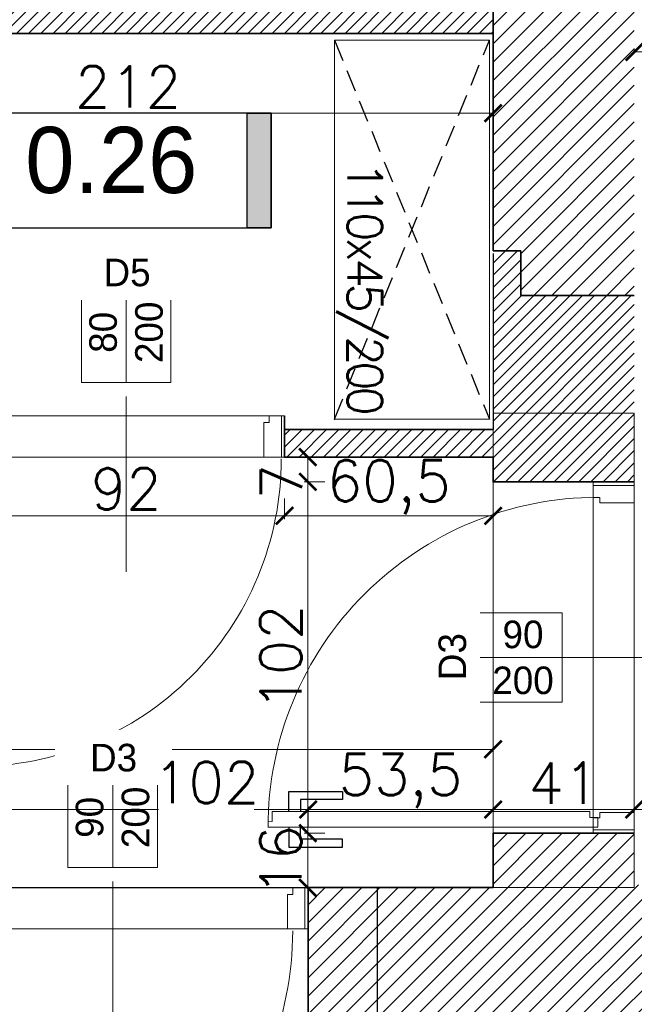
# Model space of a CAD drawing. Header units: millimetres. Extents: x -740 to 33545, y -26688 to 22494.
# Tile 117 of 256: x 9467 to 9645, y 10800 to 11086. Entities that reach past the tile are written whole.
import ezdxf
from ezdxf.lldxf.tags import DXFTag

# ---------------------------------------------------------------- set-up
doc = ezdxf.new("R2010")
doc.units = ezdxf.units.MM
doc.header["$MEASUREMENT"] = 0
doc.linetypes.add('DASHED2', pattern=[9.525, 6.35, -3.175])
doc.layers.get('Defpoints').update_dxf_attribs({"color": 252})
for name, color, linetype, lineweight in [('A_istniejące ściany', 252, 'Continuous', 35), ('A_l.przerywana', 252, 'ICAD_ISO03W100', 9), ('A_linia przekrojowa', 252, 'Continuous', 30), ('A_opisy', 252, 'Continuous', 15), ('A_projektowane sciany', 252, 'Continuous', 35), ('l.przerywana', 252, 'ICAD_ISO03W100', 5), ('l.wypełnien', 252, 'Continuous', 5), ('wymiarowanie', 252, 'Continuous', 9)]:
    doc.layers.add(name, color=color, linetype=linetype, lineweight=lineweight)
for name, color, linetype in [('stolarka', 252, 'Continuous'), ('tabelki opis', 252, 'Continuous'), ('TECHNOLOGIA KUCHNI', 252, 'Continuous'), ('ULTRA-GASTRO TECHNOLOGIA', 252, 'Continuous')]:
    doc.layers.add(name, color=color, linetype=linetype)
doc.styles.add('styl2', font='simplex.shx')
tags = doc.linetypes.add('ICAD_ISO03W100', pattern=[30, 12, -18]).pattern_tags.tags
tags[6:7] = [DXFTag(74, 4), DXFTag(75, 0), DXFTag(340, '0'), DXFTag(46, 1.0), DXFTag(50, 0.0), DXFTag(44, 0.0), DXFTag(45, 0.0)]
tags[4:5] = [DXFTag(74, 4), DXFTag(75, 0), DXFTag(340, '0'), DXFTag(46, 1.0), DXFTag(50, 0.0), DXFTag(44, 0.0), DXFTag(45, 0.0)]
doc.dimstyles.new('Skala 1-50', dxfattribs={"dimtxt": 12, "dimasz": 5, "dimexe": 1, "dimexo": 1, "dimgap": 1.5, "dimtad": 1, "dimdec": 1, "dimrnd": 0.5, "dimtxsty": 'styl2', "dimblk": 'ARCHTICK', "dimcen": 5, "dimadec": 0, "dimazin": 0, "dimtfac": 1, "dimtdec": 1, "dimtmove": 1, "dimatfit": 3, "dimldrblk": 'ARCHTICK', "dimfxl": 0, "dimlwd": -1, "dimlwe": -1, "dimarcsym": 0})

# ---------------------------------------------------------------- blocks, each defined once
blk = doc.blocks.new('_ArchTick')
at = {"color": 0, "linetype": 'ByBlock', "const_width": 0.15}
blk.add_lwpolyline([(-0.5, -0.5), (0.5, 0.5)], dxfattribs=at)
blk = doc.blocks.new('*D1150')
at = {"layer": 'Defpoints', "color": 0}
for p in [(9604.19, 11058.36), (9392.19, 11045.19), (9604.19, 11029.7)]:
    blk.add_point(p, dxfattribs=at)
at = {"layer": 'wymiarowanie', "color": 0}
for p, q in [((9392.19, 11053.36), (9392.19, 11059.36)), ((9392.19, 11058.36), (9604.19, 11058.36)), ((9604.19, 11053.36), (9604.19, 11059.36))]:
    blk.add_line(p, q, dxfattribs=at)
at = {"layer": 'wymiarowanie', "color": 0, "xscale": 5, "yscale": 5, "zscale": 5, "rotation": 180}
blk.add_blockref('_ArchTick', (9392.19, 11058.36), dxfattribs=at)
at = {"layer": 'wymiarowanie', "color": 0, "xscale": 5, "yscale": 5, "zscale": 5}
blk.add_blockref('_ArchTick', (9604.19, 11058.36), dxfattribs=at)
at = {"layer": 'wymiarowanie', "color": 0, "insert": (9498.19, 11066.01), "char_height": 12, "attachment_point": 5, "style": 'styl2'}
blk.add_mtext('212', dxfattribs=at)
blk = doc.blocks.new('*D2268')
at = {"layer": 'Defpoints', "color": 0}
for p in [(9259.19, 10886.01), (9604.19, 10886.01), (9259.19, 10873.67)]:
    blk.add_point(p, dxfattribs=at)
at = {"layer": 'wymiarowanie', "color": 0}
for p, q in [((9259.19, 10878.67), (9259.19, 10872.67)), ((9604.19, 10878.67), (9604.19, 10872.67)), ((9259.19, 10873.67), (9399.62, 10873.67)), ((9604.19, 10873.67), (9429.04, 10873.67))]:
    blk.add_line(p, q, dxfattribs=at)
at = {"layer": 'wymiarowanie', "color": 0, "xscale": 5, "yscale": 5, "zscale": 5, "rotation": 180}
blk.add_blockref('_ArchTick', (9259.19, 10873.67), dxfattribs=at)
at = {"layer": 'wymiarowanie', "color": 0, "xscale": 5, "yscale": 5, "zscale": 5}
blk.add_blockref('_ArchTick', (9604.19, 10873.67), dxfattribs=at)
at = {"layer": 'wymiarowanie', "color": 0, "insert": (9414.33, 10881.47), "char_height": 12, "attachment_point": 5, "style": 'styl2'}
blk.add_mtext('345', dxfattribs=at)
blk = doc.blocks.new('*D2271')
at = {"layer": 'Defpoints', "color": 0}
for p in [(9645.19, 10856.21), (9604.19, 10833.52), (9645.19, 10834.32)]:
    blk.add_point(p, dxfattribs=at)
at = {"layer": 'wymiarowanie', "color": 0}
for p, q in [((9604.19, 10851.21), (9604.19, 10857.21)), ((9604.19, 10856.21), (9645.19, 10856.21)), ((9645.19, 10851.21), (9645.19, 10857.21))]:
    blk.add_line(p, q, dxfattribs=at)
at = {"layer": 'wymiarowanie', "color": 0, "xscale": 5, "yscale": 5, "zscale": 5, "rotation": 180}
blk.add_blockref('_ArchTick', (9604.19, 10856.21), dxfattribs=at)
at = {"layer": 'wymiarowanie', "color": 0, "xscale": 5, "yscale": 5, "zscale": 5}
blk.add_blockref('_ArchTick', (9645.19, 10856.21), dxfattribs=at)
at = {"layer": 'wymiarowanie', "color": 0, "insert": (9624.69, 10863.86), "char_height": 12, "attachment_point": 5, "style": 'styl2'}
blk.add_mtext('41', dxfattribs=at)
blk = doc.blocks.new('*D2272')
at = {"layer": 'Defpoints', "color": 0}
for p in [(9879.19, 10864.12), (9879.19, 10856.21), (9645.19, 10834.32)]:
    blk.add_point(p, dxfattribs=at)
at = {"layer": 'wymiarowanie', "color": 0}
for p, q in [((9879.19, 10861.21), (9879.19, 10855.21)), ((9645.19, 10851.21), (9645.19, 10857.21)), ((9645.19, 10856.21), (9701.95, 10856.21)), ((9879.19, 10856.21), (9731.77, 10856.21))]:
    blk.add_line(p, q, dxfattribs=at)
at = {"layer": 'wymiarowanie', "color": 0, "xscale": 5, "yscale": 5, "zscale": 5, "rotation": 180}
blk.add_blockref('_ArchTick', (9645.19, 10856.21), dxfattribs=at)
at = {"layer": 'wymiarowanie', "color": 0, "xscale": 5, "yscale": 5, "zscale": 5}
blk.add_blockref('_ArchTick', (9879.19, 10856.21), dxfattribs=at)
at = {"layer": 'wymiarowanie', "color": 0, "insert": (9716.86, 10864.01), "char_height": 12, "attachment_point": 5, "style": 'styl2'}
blk.add_mtext('234', dxfattribs=at)
blk = doc.blocks.new('*D2468')
at = {"layer": 'Defpoints', "color": 0}
for p in [(9645.19, 11075.19), (9755.19, 11076.16), (9755.19, 11075.19)]:
    blk.add_point(p, dxfattribs=at)
at = {"layer": 'wymiarowanie', "color": 0}
for p, q in [((9645.19, 11076.19), (9645.19, 11077.16)), ((9645.19, 11076.16), (9699.97, 11076.16)), ((9755.19, 11076.16), (9727.81, 11076.16)), ((9755.19, 11076.19), (9755.19, 11077.16))]:
    blk.add_line(p, q, dxfattribs=at)
at = {"layer": 'wymiarowanie', "color": 0, "xscale": 5, "yscale": 5, "zscale": 5, "rotation": 180}
blk.add_blockref('_ArchTick', (9645.19, 11076.16), dxfattribs=at)
at = {"layer": 'wymiarowanie', "color": 0, "xscale": 5, "yscale": 5, "zscale": 5}
blk.add_blockref('_ArchTick', (9755.19, 11076.16), dxfattribs=at)
at = {"layer": 'wymiarowanie', "color": 0, "insert": (9713.89, 11083.86), "char_height": 12, "attachment_point": 5, "style": 'styl2'}
blk.add_mtext('110', dxfattribs=at)
blk = doc.blocks.new('*D2540')
at = {"layer": 'Defpoints', "color": 0}
for p in [(9543.64, 10964.52), (9451.64, 10962.24), (9543.64, 10941.47)]:
    blk.add_point(p, dxfattribs=at)
at = {"layer": 'wymiarowanie', "color": 0}
for p, q in [((9451.64, 10946.47), (9451.64, 10940.47)), ((9543.64, 10946.47), (9543.64, 10940.47)), ((9451.64, 10941.47), (9543.64, 10941.47))]:
    blk.add_line(p, q, dxfattribs=at)
at = {"layer": 'wymiarowanie', "color": 0, "xscale": 5, "yscale": 5, "zscale": 5, "rotation": 180}
blk.add_blockref('_ArchTick', (9451.64, 10941.47), dxfattribs=at)
at = {"layer": 'wymiarowanie', "color": 0, "xscale": 5, "yscale": 5, "zscale": 5}
blk.add_blockref('_ArchTick', (9543.64, 10941.47), dxfattribs=at)
at = {"layer": 'wymiarowanie', "color": 0, "insert": (9497.64, 10949.27), "char_height": 12, "attachment_point": 5, "style": 'styl2'}
blk.add_mtext('92', dxfattribs=at)
blk = doc.blocks.new('*D2541')
at = {"layer": 'Defpoints', "color": 0}
for p in [(9543.64, 10964.52), (9604.19, 10958.52), (9604.19, 10941.47)]:
    blk.add_point(p, dxfattribs=at)
at = {"layer": 'wymiarowanie', "color": 0}
for p, q in [((9543.64, 10946.47), (9543.64, 10940.47)), ((9604.19, 10946.47), (9604.19, 10940.47)), ((9543.64, 10941.47), (9604.19, 10941.47))]:
    blk.add_line(p, q, dxfattribs=at)
at = {"layer": 'wymiarowanie', "color": 0, "xscale": 5, "yscale": 5, "zscale": 5, "rotation": 180}
blk.add_blockref('_ArchTick', (9543.64, 10941.47), dxfattribs=at)
at = {"layer": 'wymiarowanie', "color": 0, "xscale": 5, "yscale": 5, "zscale": 5}
blk.add_blockref('_ArchTick', (9604.19, 10941.47), dxfattribs=at)
at = {"layer": 'wymiarowanie', "color": 0, "insert": (9573.91, 10949.82), "char_height": 12, "attachment_point": 5, "style": 'styl2'}
blk.add_mtext('60,5', dxfattribs=at)
blk = doc.blocks.new('*D2545')
at = {"layer": 'Defpoints', "color": 0}
for p in [(9550.47, 10856.21), (9448.47, 10833.52), (9550.47, 10833.52)]:
    blk.add_point(p, dxfattribs=at)
at = {"layer": 'wymiarowanie', "color": 0}
for p, q in [((9448.47, 10851.21), (9448.47, 10857.21)), ((9448.47, 10856.21), (9507, 10856.21)), ((9550.47, 10856.21), (9534.77, 10856.21)), ((9550.47, 10851.21), (9550.47, 10857.21))]:
    blk.add_line(p, q, dxfattribs=at)
at = {"layer": 'wymiarowanie', "color": 0, "xscale": 5, "yscale": 5, "zscale": 5, "rotation": 180}
blk.add_blockref('_ArchTick', (9448.47, 10856.21), dxfattribs=at)
at = {"layer": 'wymiarowanie', "color": 0, "xscale": 5, "yscale": 5, "zscale": 5}
blk.add_blockref('_ArchTick', (9550.47, 10856.21), dxfattribs=at)
at = {"layer": 'wymiarowanie', "color": 0, "insert": (9520.89, 10864.01), "char_height": 12, "attachment_point": 5, "style": 'styl2'}
blk.add_mtext('102', dxfattribs=at)
blk = doc.blocks.new('*D2546')
at = {"layer": 'Defpoints', "color": 0}
for p in [(9604.19, 10856.21), (9550.47, 10833.52), (9604.19, 10833.52)]:
    blk.add_point(p, dxfattribs=at)
at = {"layer": 'wymiarowanie', "color": 0}
for p, q in [((9550.47, 10851.21), (9550.47, 10857.21)), ((9550.47, 10856.21), (9604.19, 10856.21)), ((9604.19, 10851.21), (9604.19, 10857.21))]:
    blk.add_line(p, q, dxfattribs=at)
at = {"layer": 'wymiarowanie', "color": 0, "xscale": 5, "yscale": 5, "zscale": 5, "rotation": 180}
blk.add_blockref('_ArchTick', (9550.47, 10856.21), dxfattribs=at)
at = {"layer": 'wymiarowanie', "color": 0, "xscale": 5, "yscale": 5, "zscale": 5}
blk.add_blockref('_ArchTick', (9604.19, 10856.21), dxfattribs=at)
at = {"layer": 'wymiarowanie', "color": 0, "insert": (9577.33, 10864.55), "char_height": 12, "attachment_point": 5, "style": 'styl2'}
blk.add_mtext('53,5', dxfattribs=at)
blk = doc.blocks.new('*D2734')
at = {"layer": 'Defpoints', "color": 0}
for p in [(9604.19, 10958.52), (9550.36, 10951.32), (9604.19, 10951.32)]:
    blk.add_point(p, dxfattribs=at)
at = {"layer": 'wymiarowanie', "color": 0}
for p, q in [((9555.36, 10958.52), (9549.36, 10958.52)), ((9550.36, 10958.52), (9550.36, 10951.32)), ((9555.36, 10951.32), (9549.36, 10951.32))]:
    blk.add_line(p, q, dxfattribs=at)
at = {"layer": 'wymiarowanie', "color": 0, "xscale": 5, "yscale": 5, "zscale": 5}
for p, rotation in [((9550.36, 10958.52), 90), ((9550.36, 10951.32), 270)]:
    blk.add_blockref('_ArchTick', p, dxfattribs=dict(at, rotation=rotation))
at = {"layer": 'wymiarowanie', "color": 0, "insert": (9542.71, 10951.32), "char_height": 12, "attachment_point": 5, "rotation": 90, "style": 'styl2'}
blk.add_mtext('7', dxfattribs=at)
blk = doc.blocks.new('*D2735')
at = {"layer": 'Defpoints', "color": 0}
for p in [(9604.19, 10951.32), (9550.36, 10849.32), (9604.19, 10849.32)]:
    blk.add_point(p, dxfattribs=at)
at = {"layer": 'wymiarowanie', "color": 0}
for p, q in [((9555.36, 10951.32), (9549.36, 10951.32)), ((9550.36, 10951.32), (9550.36, 10849.32)), ((9555.36, 10849.32), (9549.36, 10849.32))]:
    blk.add_line(p, q, dxfattribs=at)
at = {"layer": 'wymiarowanie', "color": 0, "xscale": 5, "yscale": 5, "zscale": 5}
for p, rotation in [((9550.36, 10951.32), 90), ((9550.36, 10849.32), 270)]:
    blk.add_blockref('_ArchTick', p, dxfattribs=dict(at, rotation=rotation))
at = {"layer": 'wymiarowanie', "color": 0, "insert": (9542.56, 10900.32), "char_height": 12, "attachment_point": 5, "rotation": 90, "style": 'styl2'}
blk.add_mtext('102', dxfattribs=at)
blk = doc.blocks.new('*D2736')
at = {"layer": 'Defpoints', "color": 0}
for p in [(9604.19, 10849.32), (9550.36, 10833.52), (9604.19, 10833.52)]:
    blk.add_point(p, dxfattribs=at)
at = {"layer": 'wymiarowanie', "color": 0}
for p, q in [((9555.36, 10849.32), (9549.36, 10849.32)), ((9550.36, 10849.32), (9550.36, 10833.52)), ((9555.36, 10833.52), (9549.36, 10833.52))]:
    blk.add_line(p, q, dxfattribs=at)
at = {"layer": 'wymiarowanie', "color": 0, "xscale": 5, "yscale": 5, "zscale": 5}
for p, rotation in [((9550.36, 10849.32), 90), ((9550.36, 10833.52), 270)]:
    blk.add_blockref('_ArchTick', p, dxfattribs=dict(at, rotation=rotation))
at = {"layer": 'wymiarowanie', "color": 0, "insert": (9542.56, 10841.42), "char_height": 12, "attachment_point": 5, "rotation": 90, "style": 'styl2'}
blk.add_mtext('16', dxfattribs=at)

msp = doc.modelspace()

# ---------------------------------------------------------------- hatches: boundary and pattern name
at = {"layer": 'l.wypełnien'}
h = msp.add_hatch(dxfattribs=at)
h.set_pattern_fill('ANSI31', color=256, scale=30, style=0)
edge = h.paths.add_edge_path()
edge.add_line((8932.19, 10920.7), (8932.19, 10978.67))
edge.add_line((8932.19, 10978.67), (8932.19, 11023.17))
edge.add_line((8932.19, 11023.17), (8932.19, 11086.55))
edge.add_line((8932.19, 11086.55), (8932.19, 11090.05))
edge.add_line((8932.19, 11090.05), (8887.19, 11090.05))
edge.add_line((8887.19, 11090.05), (8887.19, 10920.7))
edge.add_line((8887.19, 10920.7), (8932.19, 10920.7))
h.paths.add_polyline_path([(9644.52, 11095.63), (9645.19, 11095.63), (9645.19, 11322.32), (9879.19, 11322.32), (9879.19, 11234.32), (9924.19, 11234.32), (9924.19, 11368.7), (9592.09, 11368.7), (9506.19, 11368.7), (9506.19, 11323.52), (9604.19, 11323.52), (9604.19, 11095.63)])
h.paths.add_polyline_path([(8887.19, 10686.04), (8932.19, 10686.04), (8932.19, 10794.52), (9246.19, 10794.52), (9246.19, 10833.52), (9259.19, 10833.52), (9259.19, 10907.02), (9235.19, 10907.02), (9235.19, 10833.52), (8932.19, 10833.52), (8932.19, 10920.7), (8887.19, 10920.7)])
h.paths.add_polyline_path([(8975.77, 11323.52), (9235.19, 11323.52), (9259.19, 11323.52), (9360.94, 11323.52), (9360.94, 11368.7), (8975.77, 11368.7)])
h.paths.add_polyline_path([(8887.19, 11368.7), (8887.19, 11236.3), (8907.93, 11236.3), (8932.19, 11236.3), (8932.19, 11323.52), (8975.77, 11323.52), (8975.77, 11368.7)])
h.paths.add_polyline_path([(9604.19, 11095.63), (9644.52, 11095.63), (9644.52, 11090.06), (9645.19, 11090.06), (9645.19, 11005.43), (9612.19, 11005.43), (9612.19, 11018.43), (9604.19, 11018.43)])
h.paths.add_polyline_path([(9924.19, 11095.63), (9924.19, 11158.89), (9879.19, 11158.89), (9879.19, 11095.63)])
h.paths.add_polyline_path([(9246.19, 10833.52), (9246.19, 10794.52), (9266.19, 10794.52), (9266.19, 10833.52)])
h.paths.add_polyline_path([(9879.19, 11078.49), (9924.19, 11078.59), (9924.19, 11095.63), (9879.19, 11095.63)])
h.paths.add_polyline_path([(9259.19, 10907.02), (9259.19, 10927.02), (9250.18, 10927.02), (9235.19, 10927.02), (9235.19, 10907.02)])
h.paths.add_polyline_path([(9235.19, 11072.32), (9235.19, 11052.32), (9259.19, 11052.32), (9259.19, 11072.32)])
h.paths.add_polyline_path([(9235.19, 11029.02), (9250.18, 11029.02), (9259.19, 11029.02), (9259.19, 11035.15), (9259.19, 11049.02), (9235.19, 11049.02)])
h.paths.add_polyline_path([(9235.19, 11323.52), (9235.19, 11303.52), (9259.19, 11303.52), (9259.19, 11323.52)])
h.paths.add_polyline_path([(9235.19, 11186.92), (9259.19, 11186.92), (9259.19, 11186.92), (9259.19, 11191.52), (9259.19, 11199.52), (9259.19, 11199.52), (9235.19, 11199.52), (9235.19, 11191.52)])
h.paths.add_polyline_path([(9235.19, 11174.32), (9247.19, 11174.32), (9259.19, 11174.32), (9259.19, 11174.32), (9259.19, 11186.92), (9259.19, 11186.92), (9235.19, 11186.92), (9235.19, 11174.32)])
h.paths.add_polyline_path([(9259.19, 11049.02), (9259.19, 11051.92), (9259.19, 11052.32), (9235.19, 11052.32), (9235.19, 11049.02), (9259.19, 11049.02)])
h = msp.add_hatch(dxfattribs=at)
h.set_pattern_fill('ANSI31', color=256, scale=20, style=0)
h.paths.add_polyline_path([(9094.19, 10833.52), (9094.19, 11054.32), (9235.19, 11054.32), (9235.19, 11066.32), (9077.19, 11066.32), (9077.19, 11054.32), (9082.19, 11054.32), (9082.19, 10946.52), (9077.19, 10946.52), (9077.19, 10938.52), (9082.19, 10938.52), (9082.19, 10833.52), (9094.19, 10833.52)])
h.paths.add_polyline_path([(9384.19, 10958.52), (9451.64, 10958.52), (9451.64, 10966.52), (9392.19, 10966.52), (9392.19, 11081.52), (9604.19, 11081.52), (9604.19, 11089.52), (9392.19, 11089.52), (9392.19, 11094.52), (9384.19, 11094.52)])
h.paths.add_polyline_path([(9612.19, 11005.43), (9645.19, 11005.43), (9645.19, 10990.32), (9645.19, 10978.32), (9645.19, 10951.32), (9604.19, 10951.32), (9604.19, 10958.52), (9543.64, 10958.52), (9543.64, 10966.52), (9604.19, 10966.52), (9604.19, 11018.43), (9612.19, 11018.43)])
h.paths.add_polyline_path([(8932.19, 11054.32), (8975.19, 11054.32), (8975.19, 11066.32), (8932.19, 11066.32)])
h.paths.add_polyline_path([(8932.19, 10938.52), (8985.19, 10938.52), (8985.19, 10946.52), (8932.19, 10946.52)])
h = msp.add_hatch(dxfattribs=at)
h.set_pattern_fill('ANSI31', color=256, scale=30, style=0)
h.paths.add_polyline_path([(8887.19, 10284.84), (8887.19, 10539.8), (8932.19, 10539.8), (8932.19, 10402.52), (9059.57, 10402.52), (9368.19, 10402.52), (9394.23, 10402.52), (9416.72, 10402.52), (9416.72, 10359.34), (9405.31, 10359.34), (9376.25, 10359.34), (8932.19, 10359.34), (8932.19, 10284.84)])
h.paths.add_polyline_path([(9871.19, 10801.99), (9871.19, 10791.99), (9878.23, 10791.99), (9890.23, 10791.99), (10052.23, 10791.99), (10052.23, 10564.52), (10066.23, 10564.52), (10066.23, 10706), (10066.23, 10711.93), (10066.23, 10711.98), (10066.23, 10728.73), (10066.23, 10765.23), (10066.23, 10776), (10066.23, 10781.93), (10066.23, 10781.98), (10066.23, 10781.93), (10066.23, 10776), (10066.22, 10776), (10066.23, 10781.93), (10066.23, 10781.98), (10066.23, 10791.99), (10125.49, 10791.99), (10125.49, 10808.08), (10125.49, 10819.93), (10125.49, 10834.32), (10058.81, 10834.32), (9924.19, 10834.32), (9924.19, 10862.32), (9879.19, 10862.32), (9879.19, 10834.32), (9871.19, 10834.32), (9871.19, 10801.99)])
h.paths.add_polyline_path([(9570.47, 10794.52), (9731.23, 10794.52), (9731.23, 10731.52), (9748.23, 10731.52), (9748.23, 10793.99), (9768.19, 10793.99), (9768.19, 10801.99), (9781.19, 10801.99), (9781.19, 10834.32), (9769.78, 10834.32), (9645.19, 10834.32), (9645.19, 10833.52), (9604.19, 10833.52), (9570.47, 10833.52)])
h.paths.add_polyline_path([(9394.23, 10794.52), (9428.47, 10794.52), (9428.47, 10833.52), (9388.19, 10833.52), (9388.19, 10794.52), (9394.23, 10794.52)])
h.paths.add_polyline_path([(9428.47, 10794.52), (9428.47, 10833.52), (9448.47, 10833.52), (9448.47, 10794.52)])
h.paths.add_polyline_path([(9550.47, 10794.52), (9570.47, 10794.52), (9570.47, 10833.52), (9550.47, 10833.52)])
h.paths.add_polyline_path([(9368.19, 10794.52), (9388.19, 10794.52), (9388.19, 10833.52), (9368.19, 10833.52)])
h.paths.add_polyline_path([(9604.19, 10833.52), (9604.19, 10849.32), (9645.19, 10849.32), (9645.19, 10833.52)])
h.paths.add_polyline_path([(9368.19, 10422.52), (9368.19, 10402.52), (9394.23, 10402.52), (9394.23, 10422.52)])
h.paths.add_polyline_path([(9368.19, 10774.52), (9394.23, 10774.52), (9394.23, 10794.52), (9368.19, 10794.52)])
at = {"layer": 'tabelki opis'}
msp.add_hatch(color=256, dxfattribs=at).paths.add_polyline_path([(9539.77, 11025.09), (9539.77, 11058.36), (9532.8, 11058.36), (9532.8, 11025.09)])

# ---------------------------------------------------------------- linework, layer by layer
at = {"layer": 'A_istniejące ściany'}
for p, q in [((9612.19, 11018.43), (9612.19, 11005.43)), ((9550.47, 10794.52), (9550.47, 10833.52))]:
    msp.add_line(p, q, dxfattribs=at)
for points in [[(9604.19, 11018.43), (9604.19, 11323.52)], [(9604.19, 11018.43), (9612.19, 11018.43)], [(9612.19, 11005.43), (9645.19, 11005.43)], [(9604.19, 10833.52), (9604.19, 10849.32)], [(9604.19, 10849.32), (9645.19, 10849.32)], [(9604.19, 10833.52), (9550.47, 10833.52)]]:
    msp.add_lwpolyline(points, dxfattribs=at)
at = {"layer": 'A_l.przerywana', "ltscale": 0.3}
for points in [[(9543.64, 10958.52), (9543.64, 10970.52), (9451.64, 10970.52), (9451.64, 10958.52)], [(9645.19, 10849.32), (9633.19, 10849.32), (9633.19, 10951.32), (9645.19, 10951.32)], [(9550.47, 10833.52), (9550.47, 10821.52), (9448.47, 10821.52), (9448.47, 10833.52)]]:
    msp.add_lwpolyline(points, close=True, dxfattribs=at)
at = {"layer": 'A_l.przerywana', "lineweight": 30, "ltscale": 0.3}
msp.add_lwpolyline([(9428.47, 10833.52), (9570.47, 10833.52), (9570.47, 10794.52), (9428.47, 10794.52)], close=True, dxfattribs=at)
at = {"layer": 'A_linia przekrojowa'}
msp.add_line((9604.19, 11017.63), (9604.19, 10966.52), dxfattribs=at)
at = {"layer": 'A_opisy'}
for p, q in [((9497.64, 10925.2), (9497.64, 10980.2)), ((9493.72, 10784.32), (9493.72, 10839.32))]:
    msp.add_line(p, q, dxfattribs=at)
at = {"layer": 'A_projektowane sciany'}
for p, q in [((9604.19, 11081.52), (9392.19, 11081.52)), ((9543.64, 10958.52), (9543.64, 10970.52)), ((9604.19, 10966.52), (9543.64, 10966.52)), ((9604.19, 10958.52), (9543.64, 10958.52))]:
    msp.add_line(p, q, dxfattribs=at)
msp.add_lwpolyline([(9604.19, 10958.52), (9604.19, 10951.32), (9645.19, 10951.32)], dxfattribs=at)
at = {"layer": 'stolarka'}
for points in [[(9544.82, 10855.6), (9544.82, 10861.4), (9560.48, 10861.4), (9560.48, 10859.08), (9548.3, 10859.08), (9548.3, 10855.6)], [(9544.82, 10851.07), (9544.82, 10845.27), (9560.48, 10845.27), (9560.48, 10847.59), (9548.3, 10847.59), (9548.3, 10851.07)]]:
    msp.add_lwpolyline(points, dxfattribs=at)
at = {"layer": 'stolarka', "lineweight": 9}
msp.add_lwpolyline([(9634.59, 10853.86), (9634.59, 10851.07), (9538.82, 10851.07), (9538.83, 10852.58), (9539.98, 10852.76), (9539.98, 10855.6), (9632.28, 10855.6), (9632.28, 10853.86), (9634.59, 10853.86)], dxfattribs=at)
at = {"layer": 'stolarka', "linetype": 'ICAD_ISO03W100', "lineweight": 13, "ltscale": 0.3}
for centre, radius, start, end in [((9453.33, 10957.99), 89.35, 269.9469, 359.9997), ((9634.59, 10851.07), 95.77, 90.0003, 180.0531), ((9450.22, 10820.95), 95.77, 269.9469, 359.9997)]:
    msp.add_arc(centre, radius, start, end, dxfattribs=at)
at = {"layer": 'tabelki opis'}
msp.add_lwpolyline([(9539.77, 11058.36), (9456.61, 11058.36), (9456.61, 11025.09), (9539.77, 11025.09), (9539.77, 11058.36)], dxfattribs=at)
msp.add_lwpolyline([(9539.77, 11025.09), (9532.8, 11025.09), (9532.8, 11058.36), (9539.77, 11058.36)], close=True, dxfattribs=at)
at = {"layer": 'TECHNOLOGIA KUCHNI', "linetype": 'DASHED2'}
for p, q in [((9558.11, 10969.52), (9603.11, 11079.56)), ((9558.11, 11079.56), (9603.11, 10969.52))]:
    msp.add_line(p, q, dxfattribs=at)
at = {"layer": 'ULTRA-GASTRO TECHNOLOGIA', "linetype": 'Continuous', "lineweight": 13}
for p, q in [((9558.11, 11079.56), (9558.11, 10969.31)), ((9558.11, 11079.56), (9603.11, 11079.56)), ((9603.11, 10969.52), (9603.11, 11079.56)), ((9558.11, 10969.52), (9603.11, 10969.52)), ((9558.11, 10969.52), (9603.11, 10969.52))]:
    msp.add_line(p, q, dxfattribs=at)
for points in [[(9537.64, 10968.55), (9539.15, 10968.55), (9539.15, 10970.52), (9542.69, 10970.52), (9542.69, 10958.52), (9537.64, 10958.52), (9537.64, 10968.55)], [(9635.16, 10945.27), (9635.16, 10946.79), (9633.19, 10946.79), (9633.19, 10950.32), (9645.19, 10950.32), (9645.19, 10945.27), (9635.16, 10945.27)], [(9635.16, 10855.32), (9635.16, 10853.81), (9633.19, 10853.81), (9633.19, 10850.27), (9645.19, 10850.27), (9645.19, 10855.32), (9635.16, 10855.32)], [(9544.47, 10831.55), (9545.99, 10831.55), (9545.99, 10833.52), (9549.52, 10833.52), (9549.52, 10821.52), (9544.47, 10821.52), (9544.47, 10831.55)]]:
    msp.add_lwpolyline(points, dxfattribs=at)

# ---------------------------------------------------------------- texts
at = {"layer": 'tabelki opis', "insert": (9468.33, 11054.4), "char_height": 19.2, "width": 56.7, "attachment_point": 1}
msp.add_mtext('{\\fCentury Gothic|b0|i0|c238|p34;0.26}', dxfattribs=at)
at = {"layer": 'ULTRA-GASTRO TECHNOLOGIA', "linetype": 'Continuous', "lineweight": 13, "insert": (9558.59, 11044.28), "char_height": 10, "width": 904.8, "attachment_point": 7, "rotation": 270}
msp.add_mtext('{\\Fsimplex8|c238;\\T0.75;110x45/200}', dxfattribs=at)

# ---------------------------------------------------------------- dimensions: what is measured, and where the dimension line sits
at = {"layer": 'wymiarowanie'}
for base, p1, p2, picture, middle in [((9755.19, 11076.16), (9645.19, 11075.19), (9755.19, 11075.19), '*D2468', (9713.89, 11076.06)), ((9879.19, 10856.21), (9645.19, 10834.32), (9879.19, 10864.12), '*D2272', (9716.86, 10856.21))]:
    dim = msp.add_linear_dim(base=base, p1=p1, p2=p2, dimstyle='Skala 1-50', dxfattribs=at)
    dim.commit()
    dim.dimension.update_dxf_attribs({"geometry": picture, "text_midpoint": middle, "dimtype": 160})
for base, p1, p2, picture, middle in [((9604.19, 11058.36), (9392.19, 11045.19), (9604.19, 11029.7), '*D1150', (9498.19, 11066.01)), ((9543.64, 10941.47), (9451.64, 10962.24), (9543.64, 10964.52), '*D2540', (9497.64, 10949.27)), ((9604.185463, 10941.473355), (9543.635457, 10964.522895), (9604.185463, 10958.522895), '*D2541', (9573.91046, 10949.819355)), ((9604.19, 10856.21), (9550.47, 10833.52), (9604.19, 10833.52), '*D2546', (9577.33, 10864.55)), ((9645.19, 10856.21), (9604.19, 10833.52), (9645.19, 10834.32), '*D2271', (9624.69, 10863.86))]:
    dim = msp.add_linear_dim(base=base, p1=p1, p2=p2, dimstyle='Skala 1-50', dxfattribs=at)
    dim.commit()
    dim.dimension.update_dxf_attribs({"geometry": picture, "text_midpoint": middle})
for base, p1, p2, picture, middle in [((9550.36, 10951.32), (9604.19, 10958.52), (9604.19, 10951.32), '*D2734', (9550.36, 10951.32)), ((9550.36, 10833.52), (9604.19, 10849.32), (9604.19, 10833.52), '*D2736', (9550.36, 10841.42))]:
    dim = msp.add_linear_dim(base=base, p1=p1, p2=p2, angle=90, dimstyle='Skala 1-50', dxfattribs=at)
    dim.commit()
    dim.dimension.update_dxf_attribs({"geometry": picture, "text_midpoint": middle, "dimtype": 160})

# ---------------------------------------------------------------- next in the draw order: texts
at = {"layer": 'A_opisy', "ltscale": 0.3, "char_height": 8, "width": 26, "attachment_point": 5, "rotation": 90, "bg_fill": 2}
for s, insert in [('\\pi3.10800;{\\fCentury Gothic|b0|i0|c238|p0;80}\\P{\\fCentury Gothic|b0|i0|c238|p0;200}', (9497.64, 10993.2)), ('\\pi3.19200;{\\fCentury Gothic|b0|i0|c238|p0;90}\\P{\\fCentury Gothic|b0|i0|c238|p0;200}', (9493.72, 10852.32))]:
    msp.add_mtext(s, dxfattribs=dict(at, insert=insert))
at = {"layer": 'A_opisy', "ltscale": 0.3, "insert": (9611.27, 10900.32), "char_height": 8, "width": 26, "attachment_point": 5, "bg_fill": 2}
msp.add_mtext('\\pi3.19200;{\\fCentury Gothic|b0|i0|c238|p0;90}\\P{\\fCentury Gothic|b0|i0|c238|p0;200}', dxfattribs=at)

# ---------------------------------------------------------------- next in the draw order: linework, layer by layer
at = {"layer": 'A_opisy'}
msp.add_line((9679.27, 10900.32), (9624.27, 10900.32), dxfattribs=at)
at = {"layer": 'A_opisy', "lineweight": 30, "ltscale": 0.3}
for points in [[(9484.64, 11019.2), (9510.64, 11019.2), (9510.64, 11006.2), (9484.64, 11006.2)], [(9585.27, 10887.32), (9585.27, 10913.32), (9598.27, 10913.32), (9598.27, 10887.32)], [(9480.72, 10878.32), (9506.72, 10878.32), (9506.72, 10865.32), (9480.72, 10865.32)]]:
    msp.add_lwpolyline(points, close=True, dxfattribs=at)
at = {"layer": 'A_opisy', "ltscale": 0.3}
for points in [[(9497.64, 11006.2), (9497.64, 10980.2), (9484.64, 10980.2), (9484.64, 11006.2)], [(9510.64, 11006.2), (9510.64, 10980.2), (9497.64, 10980.2), (9497.64, 11006.2)], [(9598.27, 10913.32), (9624.27, 10913.32), (9624.27, 10900.32), (9598.27, 10900.32)], [(9598.27, 10900.32), (9624.27, 10900.32), (9624.27, 10887.32), (9598.27, 10887.32)], [(9493.72, 10865.32), (9493.72, 10839.32), (9480.72, 10839.32), (9480.72, 10865.32)], [(9506.72, 10865.32), (9506.72, 10839.32), (9493.72, 10839.32), (9493.72, 10865.32)]]:
    msp.add_lwpolyline(points, close=True, dxfattribs=at)
at = {"layer": 'l.przerywana', "ltscale": 0.3}
msp.add_lwpolyline([(9604.19, 10971.32), (9645.19, 10971.32), (9645.19, 10833.52), (9604.19, 10833.52)], close=True, dxfattribs=at)

# ---------------------------------------------------------------- next in the draw order: texts
at = {"layer": 'wymiarowanie', "insert": (2065.54, 10895.53), "char_height": 12, "width": 621.5287, "attachment_point": 1}
msp.add_mtext('\\pi621.52874;{\\fCentury Gothic|b0|i0|c238|p34;}\\P{\\fCentury Gothic|b0|i0|c238|p34;Daszek szklany systemowy o wym. 200 x 120 cm wykonany ze szkła }{\\fCentury Gothic|b0|i0|c238|p34;bezpiecznego 6.6.3 ESG/VSG}\\P{\\fCentury Gothic|b0|i0|c238|p34;mocowany na wspornikach w konstrukcji stalowej }\\P{\\fCentury Gothic|b0|i0|c238|p34;ocynkowancy i malowanych proszkowo w kolorze RAL 7016}', dxfattribs=at)

# ---------------------------------------------------------------- next in the draw order: dimensions: what is measured, and where the dimension line sits
at = {"layer": 'wymiarowanie'}
dim = msp.add_linear_dim(base=(9259.19, 10873.67), p1=(9604.19, 10886.01), p2=(9259.19, 10886.01), dimstyle='Skala 1-50', dxfattribs=at)
dim.commit()
dim.dimension.update_dxf_attribs({"geometry": '*D2268', "text_midpoint": (9414.33, 10873.67), "dimtype": 160})

# ---------------------------------------------------------------- next in the draw order: texts
at = {"layer": 'A_opisy', "ltscale": 0.3, "char_height": 8, "width": 26, "attachment_point": 5, "bg_fill": 2}
for s, insert in [('{\\fCentury Gothic|b0|i0|c238|p0;D5}', (9497.89, 11012.08)), ('{\\fCentury Gothic|b0|i0|c238|p0;D3}', (9493.98, 10871.21))]:
    msp.add_mtext(s, dxfattribs=dict(at, insert=insert))
at = {"layer": 'A_opisy', "ltscale": 0.3, "insert": (9592.39, 10900.58), "char_height": 8, "width": 26, "attachment_point": 5, "rotation": 90, "bg_fill": 2}
msp.add_mtext('{\\fCentury Gothic|b0|i0|c238|p0;D3}', dxfattribs=at)

# ---------------------------------------------------------------- next in the draw order: dimensions: what is measured, and where the dimension line sits
at = {"layer": 'wymiarowanie'}
dim = msp.add_linear_dim(base=(9550.36, 10849.32), p1=(9604.19, 10951.32), p2=(9604.19, 10849.32), angle=90, dimstyle='Skala 1-50', dxfattribs=at)
dim.commit()
dim.dimension.update_dxf_attribs({"geometry": '*D2735', "text_midpoint": (9542.56, 10900.32)})
dim = msp.add_linear_dim(base=(9550.47, 10856.21), p1=(9448.47, 10833.52), p2=(9550.47, 10833.52), dimstyle='Skala 1-50', dxfattribs=at)
dim.commit()
dim.dimension.update_dxf_attribs({"geometry": '*D2545', "text_midpoint": (9520.89, 10856.21), "dimtype": 160})

doc.saveas('drawing.dxf')
